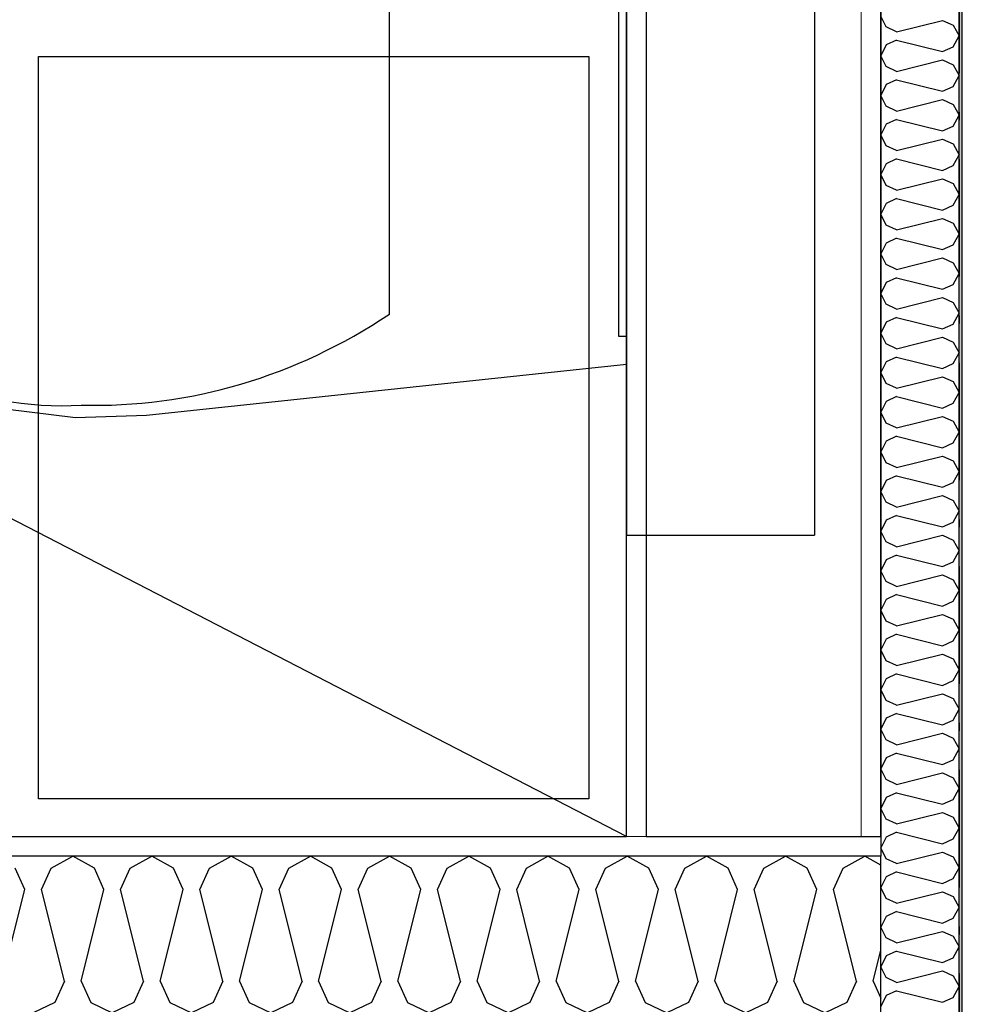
# Model space of a CAD drawing. Header units: millimetres. Extents: x -173281 to 144469, y -85977 to 83288.
# Tile 199 of 256: x -62128 to -61526, y -27012 to -26383. Entities that reach past the tile are written whole.
import ezdxf
from ezdxf.enums import TextEntityAlignment as Align

# ---------------------------------------------------------------- set-up
doc = ezdxf.new("R2010")
doc.units = ezdxf.units.MM
doc.header["$LTSCALE"] = 0.5
doc.header["$MEASUREMENT"] = 0
doc.linetypes.add('Over snittplan', pattern=[260, 150, -50, 10, -50])
doc.linetypes.add('PLINE', pattern=[0])
for name, color, linetype in [('223- Bjelker', 7, 'Continuous'), ('232- Ikke-bærende yttervegger (Skravur)(Nye konstruksjoner)', 7, 'Continuous'), ('232- Ikke-bærende yttervegger(Nye konstruksjoner)', 7, 'Continuous'), ('24-- Innervegger (Skravur)(Nye konstruksjoner)', 7, 'Continuous'), ('24-- Innervegger(Nye konstruksjoner)', 7, 'Continuous'), ('242- Ikke-bærende innervegger (Skravur)(Nye konstruksjoner)', 7, 'Continuous'), ('242- Ikke-bærende innervegger(Nye konstruksjoner)', 7, 'Continuous'), ('256- Faste himlinger og overflatebehandling(Nye konstruksjoner)', 7, 'Continuous'), ('257- Systemhimlinger(Nye konstruksjoner)', 7, 'Continuous'), ('315- Utstyr for sanitærinstallasjoner(Nye konstruksjoner)', 7, 'Continuous'), ('862- M___Nettoareal(Nye konstruksjoner)', 7, 'Continuous'), ('862- M___Nettoareal(Polylinje)(Nye konstruksjoner)', 7, 'Continuous'), ('862- M___Nettoareal(Tekst)(Nye konstruksjoner)', 7, 'Continuous')]:
    doc.layers.add(name, color=color, linetype=linetype)
doc.layers.add('236- Innvendig kledning og overflate(Nye konstruksjoner)', color=7, linetype='Continuous', lineweight=0)
doc.styles.add('GENERATED_STYLE_1', font='arial.ttf')
pattern_1 = [(90, (0, 0), (-86.60254, 0), [0, -50]), (90, (-43.3, 25), (-86.60254, 0), [0, -50])]

# ---------------------------------------------------------------- blocks, each defined once
blk = doc.blocks.new('WC_A-133_29', base_point=(-62580.97, -26482.41))
at = {"layer": '862- M___Nettoareal(Polylinje)(Nye konstruksjoner)', "linetype": 'PLINE', "flags": 128}
blk.add_lwpolyline([(-61740.66, -26904.43), (-61740.66, -25884.43), (-63715.66, -25884.43), (-63715.66, -26904.43)], close=True, dxfattribs=at)
at = {"layer": '862- M___Nettoareal(Tekst)(Nye konstruksjoner)', "char_height": 100, "attachment_point": 1, "rotation": 90, "style": 'GENERATED_STYLE_1'}
for s, insert in [('\\A1;{\\pql;\\pt0,12050;\\fArial|b0|i0|c0|p0;\\W1.000000;2\xa0300\\fArial|b0|i0|c0|p0;\\W1.000000;\\A1{\\H.66x;\\S^  ;}\\fArial|b0|i0|c0|p0;\\W1.000000; mm\\fArial|b0|i0|c0|p0;\\W1.000000;\\A1{\\H.66x;\\S^  ;}}', (-62361.69, -26699.68)), ('\\A1;{\\pql;\\pt0,12050;\\fArial|b0|i0|c0|p0;\\W1.000000;2,0\\fArial|b0|i0|c0|p0;\\W1.000000;\\A1{\\H.66x;\\S^  ;}\\fArial|b0|i0|c0|p0;\\W1.000000; m\\fArial|b0|i0|c0|p0;\\W1.000000;\\A1{\\H.66x;\\S2^  ;}}', (-62517.4, -26874.92))]:
    blk.add_mtext(s, dxfattribs=dict(at, insert=insert))
at = {"layer": '862- M___Nettoareal(Tekst)(Nye konstruksjoner)', "style": 'GENERATED_STYLE_1'}
for tag, height, p in [('DUMMY_862', 150, (-62777.4, -26532.2)), ('ROOM_NAME', 150, (-62777.4, -26909.21)), ('DUMMY_861', 100, (-62934.55, -26508.96)), ('ceilingHeightCode', 100, (-62384.55, -26897.78)), ('ROOM_NUMBER', 100, (-62934.55, -26897.78)), ('DUMMY_863', 100, (-62541.69, -26874.92))]:
    blk.add_attdef(tag, text='', height=height, rotation=90, dxfattribs=at).set_placement(p, align=Align.TOP_LEFT)
blk = doc.blocks.new('*X830')
at = {"layer": '232- Ikke-bærende yttervegger (Skravur)(Nye konstruksjoner)', "linetype": 'PLINE'}
for p, q in [((-61574.89, -26387.5), (-61578.16, -26380.59)), ((-61568.12, -26390.58), (-61574.89, -26387.5)), ((-61568.12, -26390.58), (-61538.79, -26383.25)), ((-61538.79, -26383.25), (-61532.01, -26386.33)), ((-61532.01, -26386.33), (-61528.16, -26393.24)), ((-61532.01, -26400.14), (-61528.16, -26393.24)), ((-61574.89, -26398.98), (-61578.16, -26405.88)), ((-61568.12, -26395.89), (-61574.89, -26398.98)), ((-61568.12, -26395.89), (-61538.79, -26403.23)), ((-61538.79, -26403.23), (-61532.01, -26400.14)), ((-61574.89, -26412.79), (-61578.16, -26405.88)), ((-61568.12, -26415.87), (-61574.89, -26412.79)), ((-61568.12, -26415.87), (-61538.79, -26408.54)), ((-61538.79, -26408.54), (-61532.01, -26411.62)), ((-61532.01, -26411.62), (-61528.16, -26418.53)), ((-61532.01, -26425.44), (-61528.16, -26418.53)), ((-61574.89, -26424.27), (-61578.16, -26431.18)), ((-61568.12, -26421.19), (-61574.89, -26424.27)), ((-61568.12, -26421.19), (-61538.79, -26428.52)), ((-61538.79, -26428.52), (-61532.01, -26425.44)), ((-61574.89, -26438.08), (-61578.16, -26431.18)), ((-61568.12, -26441.17), (-61574.89, -26438.08)), ((-61568.12, -26441.17), (-61538.79, -26433.83)), ((-61538.79, -26433.83), (-61532.01, -26436.92)), ((-61532.01, -26436.92), (-61528.16, -26443.82)), ((-61532.01, -26450.73), (-61528.16, -26443.82)), ((-61574.89, -26449.56), (-61578.16, -26456.47)), ((-61568.12, -26446.48), (-61574.89, -26449.56)), ((-61568.12, -26446.48), (-61538.79, -26453.81)), ((-61538.79, -26453.81), (-61532.01, -26450.73)), ((-61574.89, -26463.38), (-61578.16, -26456.47)), ((-61568.12, -26466.46), (-61574.89, -26463.38)), ((-61568.12, -26466.46), (-61538.79, -26459.13)), ((-61538.79, -26459.13), (-61532.01, -26462.21)), ((-61532.01, -26462.21), (-61528.16, -26469.12)), ((-61532.01, -26476.02), (-61528.16, -26469.12)), ((-61574.89, -26474.86), (-61578.16, -26481.76)), ((-61568.12, -26471.77), (-61574.89, -26474.86)), ((-61568.12, -26471.77), (-61538.79, -26479.11)), ((-61538.79, -26479.11), (-61532.01, -26476.02)), ((-61574.89, -26488.67), (-61578.16, -26481.76)), ((-61568.12, -26491.75), (-61574.89, -26488.67)), ((-61568.12, -26491.75), (-61538.79, -26484.42)), ((-61538.79, -26484.42), (-61532.01, -26487.5)), ((-61532.01, -26487.5), (-61528.16, -26494.41)), ((-61532.01, -26501.32), (-61528.16, -26494.41)), ((-61574.89, -26500.15), (-61578.16, -26507.06)), ((-61568.12, -26497.07), (-61574.89, -26500.15)), ((-61568.12, -26497.07), (-61538.79, -26504.4)), ((-61538.79, -26504.4), (-61532.01, -26501.32)), ((-61574.89, -26513.96), (-61578.16, -26507.06)), ((-61568.12, -26517.05), (-61574.89, -26513.96)), ((-61568.12, -26517.05), (-61538.79, -26509.71)), ((-61538.79, -26509.71), (-61532.01, -26512.8)), ((-61532.01, -26512.8), (-61528.16, -26519.7)), ((-61532.01, -26526.61), (-61528.16, -26519.7)), ((-61574.89, -26525.44), (-61578.16, -26532.35)), ((-61568.12, -26522.36), (-61574.89, -26525.44)), ((-61568.12, -26522.36), (-61538.79, -26529.69)), ((-61538.79, -26529.69), (-61532.01, -26526.61)), ((-61574.89, -26539.26), (-61578.16, -26532.35)), ((-61568.12, -26542.34), (-61574.89, -26539.26)), ((-61568.12, -26542.34), (-61538.79, -26535.01)), ((-61538.79, -26535.01), (-61532.01, -26538.09)), ((-61532.01, -26538.09), (-61528.16, -26545)), ((-61532.01, -26551.9), (-61528.16, -26545)), ((-61574.89, -26550.73), (-61578.16, -26557.64)), ((-61568.12, -26547.65), (-61574.89, -26550.73)), ((-61568.12, -26547.65), (-61538.79, -26554.98)), ((-61538.79, -26554.98), (-61532.01, -26551.9)), ((-61574.89, -26564.55), (-61578.16, -26557.64)), ((-61568.12, -26567.63), (-61574.89, -26564.55)), ((-61568.12, -26567.63), (-61538.79, -26560.3)), ((-61538.79, -26560.3), (-61532.01, -26563.38)), ((-61532.01, -26563.38), (-61528.16, -26570.29)), ((-61532.01, -26577.2), (-61528.16, -26570.29)), ((-61574.89, -26576.03), (-61578.16, -26582.93)), ((-61568.12, -26572.95), (-61574.89, -26576.03)), ((-61568.12, -26572.95), (-61538.79, -26580.28)), ((-61538.79, -26580.28), (-61532.01, -26577.2)), ((-61574.89, -26589.84), (-61578.16, -26582.93)), ((-61568.12, -26592.92), (-61538.79, -26585.59)), ((-61538.79, -26585.59), (-61532.01, -26588.67)), ((-61532.01, -26588.67), (-61528.16, -26595.58)), ((-61568.12, -26592.92), (-61574.89, -26589.84)), ((-61532.01, -26602.49), (-61528.16, -26595.58)), ((-61574.89, -26601.32), (-61578.16, -26608.23)), ((-61568.12, -26598.24), (-61574.89, -26601.32)), ((-61568.12, -26598.24), (-61538.79, -26605.57)), ((-61574.89, -26615.13), (-61578.16, -26608.23)), ((-61538.79, -26605.57), (-61532.01, -26602.49)), ((-61568.12, -26618.22), (-61538.79, -26610.88)), ((-61538.79, -26610.88), (-61532.01, -26613.97)), ((-61532.01, -26613.97), (-61528.16, -26620.87)), ((-61568.12, -26618.22), (-61574.89, -26615.13)), ((-61532.01, -26627.78), (-61528.16, -26620.87)), ((-61574.89, -26626.61), (-61578.16, -26633.52)), ((-61568.12, -26623.53), (-61574.89, -26626.61)), ((-61568.12, -26623.53), (-61538.79, -26630.86)), ((-61574.89, -26640.43), (-61578.16, -26633.52)), ((-61538.79, -26630.86), (-61532.01, -26627.78)), ((-61568.12, -26643.51), (-61538.79, -26636.18)), ((-61538.79, -26636.18), (-61532.01, -26639.26)), ((-61532.01, -26639.26), (-61528.16, -26646.17)), ((-61568.12, -26643.51), (-61574.89, -26640.43)), ((-61532.01, -26653.07), (-61528.16, -26646.17)), ((-61574.89, -26651.91), (-61578.16, -26658.81)), ((-61568.12, -26648.82), (-61574.89, -26651.91)), ((-61568.12, -26648.82), (-61538.79, -26656.16)), ((-61574.89, -26665.72), (-61578.16, -26658.81)), ((-61538.79, -26656.16), (-61532.01, -26653.07)), ((-61568.12, -26668.8), (-61538.79, -26661.47)), ((-61538.79, -26661.47), (-61532.01, -26664.55)), ((-61532.01, -26664.55), (-61528.16, -26671.46)), ((-61568.12, -26668.8), (-61574.89, -26665.72)), ((-61532.01, -26678.37), (-61528.16, -26671.46)), ((-61574.89, -26677.2), (-61578.16, -26684.11)), ((-61568.12, -26674.12), (-61574.89, -26677.2)), ((-61568.12, -26674.12), (-61538.79, -26681.45)), ((-61574.89, -26691.01), (-61578.16, -26684.11)), ((-61538.79, -26681.45), (-61532.01, -26678.37)), ((-61568.12, -26694.1), (-61538.79, -26686.76)), ((-61538.79, -26686.76), (-61532.01, -26689.85)), ((-61532.01, -26689.85), (-61528.16, -26696.75)), ((-61568.12, -26694.1), (-61574.89, -26691.01)), ((-61574.89, -26702.49), (-61578.16, -26709.4)), ((-61568.12, -26699.41), (-61574.89, -26702.49)), ((-61568.12, -26699.41), (-61538.79, -26706.74)), ((-61532.01, -26703.66), (-61528.16, -26696.75)), ((-61538.79, -26706.74), (-61532.01, -26703.66)), ((-61574.89, -26716.31), (-61578.16, -26709.4)), ((-61568.12, -26719.39), (-61538.79, -26712.06)), ((-61538.79, -26712.06), (-61532.01, -26715.14)), ((-61532.01, -26715.14), (-61528.16, -26722.05)), ((-61568.12, -26719.39), (-61574.89, -26716.31)), ((-61574.89, -26727.79), (-61578.16, -26734.69)), ((-61568.12, -26724.7), (-61574.89, -26727.79)), ((-61568.12, -26724.7), (-61538.79, -26732.04)), ((-61532.01, -26728.95), (-61528.16, -26722.05)), ((-61538.79, -26732.04), (-61532.01, -26728.95)), ((-61574.89, -26741.6), (-61578.16, -26734.69)), ((-61568.12, -26744.68), (-61538.79, -26737.35)), ((-61538.79, -26737.35), (-61532.01, -26740.43)), ((-61532.01, -26740.43), (-61528.16, -26747.34)), ((-61568.12, -26744.68), (-61574.89, -26741.6)), ((-61574.89, -26753.08), (-61578.16, -26759.99)), ((-61568.12, -26750), (-61574.89, -26753.08)), ((-61568.12, -26750), (-61538.79, -26757.33)), ((-61532.01, -26754.25), (-61528.16, -26747.34)), ((-61538.79, -26757.33), (-61532.01, -26754.25)), ((-61574.89, -26766.89), (-61578.16, -26759.99)), ((-61568.12, -26769.98), (-61538.79, -26762.64)), ((-61538.79, -26762.64), (-61532.01, -26765.72)), ((-61532.01, -26765.72), (-61528.16, -26772.63)), ((-61568.12, -26769.98), (-61574.89, -26766.89)), ((-61574.89, -26778.37), (-61578.16, -26785.28)), ((-61568.12, -26775.29), (-61574.89, -26778.37)), ((-61568.12, -26775.29), (-61538.79, -26782.62)), ((-61532.01, -26779.54), (-61528.16, -26772.63)), ((-61538.79, -26782.62), (-61532.01, -26779.54)), ((-61574.89, -26792.19), (-61578.16, -26785.28)), ((-61568.12, -26795.27), (-61538.79, -26787.94)), ((-61538.79, -26787.94), (-61532.01, -26791.02)), ((-61568.12, -26795.27), (-61574.89, -26792.19)), ((-61532.01, -26791.02), (-61528.16, -26797.93)), ((-61568.12, -26800.58), (-61574.89, -26803.66)), ((-61568.12, -26800.58), (-61538.79, -26807.91)), ((-61532.01, -26804.83), (-61528.16, -26797.93)), ((-61574.89, -26803.66), (-61578.16, -26810.57)), ((-61538.79, -26807.91), (-61532.01, -26804.83)), ((-61574.89, -26817.48), (-61578.16, -26810.57)), ((-61568.12, -26820.56), (-61538.79, -26813.23)), ((-61538.79, -26813.23), (-61532.01, -26816.31)), ((-61568.12, -26820.56), (-61574.89, -26817.48)), ((-61532.01, -26816.31), (-61528.16, -26823.22)), ((-61568.12, -26825.88), (-61574.89, -26828.96)), ((-61568.12, -26825.88), (-61538.79, -26833.21)), ((-61532.01, -26830.13), (-61528.16, -26823.22)), ((-61574.89, -26828.96), (-61578.16, -26835.86)), ((-61538.79, -26833.21), (-61532.01, -26830.13)), ((-61574.89, -26842.77), (-61578.16, -26835.86)), ((-61568.12, -26845.85), (-61538.79, -26838.52)), ((-61538.79, -26838.52), (-61532.01, -26841.6)), ((-61568.12, -26845.85), (-61574.89, -26842.77)), ((-61532.01, -26841.6), (-61528.16, -26848.51)), ((-61568.12, -26851.17), (-61574.89, -26854.25)), ((-61568.12, -26851.17), (-61538.79, -26858.5)), ((-61532.01, -26855.42), (-61528.16, -26848.51)), ((-61574.89, -26854.25), (-61578.16, -26861.16)), ((-61538.79, -26858.5), (-61532.01, -26855.42)), ((-61574.89, -26868.06), (-61578.16, -26861.16)), ((-61568.12, -26871.15), (-61538.79, -26863.81)), ((-61538.79, -26863.81), (-61532.01, -26866.9)), ((-61568.12, -26871.15), (-61574.89, -26868.06)), ((-61532.01, -26866.9), (-61528.16, -26873.8)), ((-61568.12, -26876.46), (-61574.89, -26879.54)), ((-61568.12, -26876.46), (-61538.79, -26883.79)), ((-61532.01, -26880.71), (-61528.16, -26873.8)), ((-61574.89, -26879.54), (-61578.16, -26886.45)), ((-61538.79, -26883.79), (-61532.01, -26880.71)), ((-61574.89, -26893.36), (-61578.16, -26886.45)), ((-61568.12, -26896.44), (-61538.79, -26889.11)), ((-61538.79, -26889.11), (-61532.01, -26892.19)), ((-61568.12, -26896.44), (-61574.89, -26893.36)), ((-61532.01, -26892.19), (-61528.16, -26899.1)), ((-61568.12, -26901.75), (-61574.89, -26904.84)), ((-61568.12, -26901.75), (-61538.79, -26909.09)), ((-61532.01, -26906), (-61528.16, -26899.1)), ((-61574.89, -26904.84), (-61578.16, -26911.74)), ((-61538.79, -26909.09), (-61532.01, -26906)), ((-61574.89, -26918.65), (-61578.16, -26911.74)), ((-61568.12, -26921.73), (-61538.79, -26914.4)), ((-61538.79, -26914.4), (-61532.01, -26917.48)), ((-61568.12, -26921.73), (-61574.89, -26918.65)), ((-61532.01, -26917.48), (-61528.16, -26924.39)), ((-61568.12, -26927.05), (-61574.89, -26930.13)), ((-61568.12, -26927.05), (-61538.79, -26934.38)), ((-61532.01, -26931.3), (-61528.16, -26924.39)), ((-61574.89, -26930.13), (-61578.16, -26937.04)), ((-61538.79, -26934.38), (-61532.01, -26931.3)), ((-61574.89, -26943.94), (-61578.16, -26937.04)), ((-61568.12, -26947.03), (-61538.79, -26939.69)), ((-61538.79, -26939.69), (-61532.01, -26942.78)), ((-61568.12, -26947.03), (-61574.89, -26943.94)), ((-61532.01, -26942.78), (-61528.16, -26949.68)), ((-61568.12, -26952.34), (-61574.89, -26955.42)), ((-61568.12, -26952.34), (-61538.79, -26959.67)), ((-61532.01, -26956.59), (-61528.16, -26949.68)), ((-61574.89, -26955.42), (-61578.16, -26962.33)), ((-61538.79, -26959.67), (-61532.01, -26956.59)), ((-61574.89, -26969.24), (-61578.16, -26962.33)), ((-61568.12, -26972.32), (-61538.79, -26964.99)), ((-61538.79, -26964.99), (-61532.01, -26968.07)), ((-61568.12, -26972.32), (-61574.89, -26969.24)), ((-61532.01, -26968.07), (-61528.16, -26974.98)), ((-61568.12, -26977.63), (-61574.89, -26980.72)), ((-61568.12, -26977.63), (-61538.79, -26984.97)), ((-61532.01, -26981.88), (-61528.16, -26974.98)), ((-61574.89, -26980.72), (-61578.16, -26987.62)), ((-61538.79, -26984.97), (-61532.01, -26981.88)), ((-61574.89, -26994.53), (-61578.16, -26987.62)), ((-61568.12, -26997.61), (-61538.79, -26990.28)), ((-61538.79, -26990.28), (-61532.01, -26993.36)), ((-61568.12, -26997.61), (-61574.89, -26994.53)), ((-61532.01, -26993.36), (-61528.16, -27000.27)), ((-61568.12, -27002.93), (-61574.89, -27006.01)), ((-61568.12, -27002.93), (-61538.79, -27010.26)), ((-61532.01, -27007.18), (-61528.16, -27000.27)), ((-61574.89, -27006.01), (-61578.16, -27012.92)), ((-61538.79, -27010.26), (-61532.01, -27007.18))]:
    blk.add_line(p, q, dxfattribs=at)
blk = doc.blocks.new('*X885')
at = {"layer": '242- Ikke-bærende innervegger (Skravur)(Nye konstruksjoner)', "linetype": 'PLINE'}
for p, q in [((-61590.66, -26918.17), (-61588.44, -26916.93)), ((-61578.16, -26922.66), (-61588.44, -26916.93)), ((-61583.12, -26996.84), (-61578.16, -26977)), ((-61583.12, -26996.84), (-61578.16, -27007.75))]:
    blk.add_line(p, q, dxfattribs=at)
blk = doc.blocks.new('*X886')
at = {"layer": '242- Ikke-bærende innervegger (Skravur)(Nye konstruksjoner)', "linetype": 'PLINE'}
for p, q in [((-62108.11, -26924.64), (-62094.3, -26916.93)), ((-62080.48, -26924.64), (-62094.3, -26916.93)), ((-62057.52, -26924.64), (-62043.71, -26916.93)), ((-62029.9, -26924.64), (-62043.71, -26916.93)), ((-62006.94, -26924.64), (-61993.12, -26916.93)), ((-61979.31, -26924.64), (-61993.12, -26916.93)), ((-61956.35, -26924.64), (-61942.54, -26916.93)), ((-61928.72, -26924.64), (-61942.54, -26916.93)), ((-61905.77, -26924.64), (-61891.95, -26916.93)), ((-61878.14, -26924.64), (-61891.95, -26916.93)), ((-61855.18, -26924.64), (-61841.37, -26916.93)), ((-61827.55, -26924.64), (-61841.37, -26916.93)), ((-61804.59, -26924.64), (-61790.78, -26916.93)), ((-61776.97, -26924.64), (-61790.78, -26916.93)), ((-61754.01, -26924.64), (-61740.19, -26916.93)), ((-61726.38, -26924.64), (-61740.19, -26916.93)), ((-61703.42, -26924.64), (-61689.61, -26916.93)), ((-61675.79, -26924.64), (-61689.61, -26916.93)), ((-61652.84, -26924.64), (-61639.02, -26916.93)), ((-61625.21, -26924.64), (-61639.02, -26916.93)), ((-61602.25, -26924.64), (-61590.66, -26918.17)), ((-62124.9, -26938.18), (-62131.07, -26924.64)), ((-62114.27, -26938.18), (-62108.11, -26924.64)), ((-62074.32, -26938.18), (-62080.48, -26924.64)), ((-62063.69, -26938.18), (-62057.52, -26924.64)), ((-62023.73, -26938.18), (-62029.9, -26924.64)), ((-62013.1, -26938.18), (-62006.94, -26924.64)), ((-61973.14, -26938.18), (-61979.31, -26924.64)), ((-61962.52, -26938.18), (-61956.35, -26924.64)), ((-61922.56, -26938.18), (-61928.72, -26924.64)), ((-61911.93, -26938.18), (-61905.77, -26924.64)), ((-61871.97, -26938.18), (-61878.14, -26924.64)), ((-61861.34, -26938.18), (-61855.18, -26924.64)), ((-61821.39, -26938.18), (-61827.55, -26924.64)), ((-61810.76, -26938.18), (-61804.59, -26924.64)), ((-61770.8, -26938.18), (-61776.97, -26924.64)), ((-61760.17, -26938.18), (-61754.01, -26924.64)), ((-61720.21, -26938.18), (-61726.38, -26924.64)), ((-61709.59, -26938.18), (-61703.42, -26924.64)), ((-61669.63, -26938.18), (-61675.79, -26924.64)), ((-61659, -26938.18), (-61652.84, -26924.64)), ((-61619.04, -26938.18), (-61625.21, -26924.64)), ((-61608.41, -26938.18), (-61602.25, -26924.64)), ((-62139.57, -26996.84), (-62124.9, -26938.18)), ((-62099.61, -26996.84), (-62114.27, -26938.18)), ((-62088.98, -26996.84), (-62074.32, -26938.18)), ((-62049.02, -26996.84), (-62063.69, -26938.18)), ((-62038.4, -26996.84), (-62023.73, -26938.18)), ((-61998.44, -26996.84), (-62013.1, -26938.18)), ((-61987.81, -26996.84), (-61973.14, -26938.18)), ((-61947.85, -26996.84), (-61962.52, -26938.18)), ((-61937.22, -26996.84), (-61922.56, -26938.18)), ((-61897.27, -26996.84), (-61911.93, -26938.18)), ((-61886.64, -26996.84), (-61871.97, -26938.18)), ((-61846.68, -26996.84), (-61861.34, -26938.18)), ((-61836.05, -26996.84), (-61821.39, -26938.18)), ((-61796.09, -26996.84), (-61810.76, -26938.18)), ((-61785.47, -26996.84), (-61770.8, -26938.18)), ((-61745.51, -26996.84), (-61760.17, -26938.18)), ((-61734.88, -26996.84), (-61720.21, -26938.18)), ((-61694.92, -26996.84), (-61709.59, -26938.18)), ((-61684.29, -26996.84), (-61669.63, -26938.18)), ((-61644.34, -26996.84), (-61659, -26938.18)), ((-61633.71, -26996.84), (-61619.04, -26938.18)), ((-61593.75, -26996.84), (-61608.41, -26938.18)), ((-62099.61, -26996.84), (-62105.77, -27010.39)), ((-62088.98, -26996.84), (-62082.82, -27010.39)), ((-62049.02, -26996.84), (-62055.19, -27010.39)), ((-62038.4, -26996.84), (-62032.23, -27010.39)), ((-61998.44, -26996.84), (-62004.6, -27010.39)), ((-61987.81, -26996.84), (-61981.65, -27010.39)), ((-61947.85, -26996.84), (-61954.02, -27010.39)), ((-61937.22, -26996.84), (-61931.06, -27010.39)), ((-61897.27, -26996.84), (-61903.43, -27010.39)), ((-61886.64, -26996.84), (-61880.47, -27010.39)), ((-61846.68, -26996.84), (-61852.84, -27010.39)), ((-61836.05, -26996.84), (-61829.89, -27010.39)), ((-61796.09, -26996.84), (-61802.26, -27010.39)), ((-61785.47, -26996.84), (-61779.3, -27010.39)), ((-61745.51, -26996.84), (-61751.67, -27010.39)), ((-61734.88, -26996.84), (-61728.72, -27010.39)), ((-61694.92, -26996.84), (-61701.09, -27010.39)), ((-61684.29, -26996.84), (-61678.13, -27010.39)), ((-61644.34, -26996.84), (-61650.5, -27010.39)), ((-61633.71, -26996.84), (-61627.54, -27010.39)), ((-61593.75, -26996.84), (-61599.91, -27010.39)), ((-62105.77, -27010.39), (-62119.59, -27016.93)), ((-62082.82, -27010.39), (-62069, -27016.93)), ((-62055.19, -27010.39), (-62069, -27016.93)), ((-62032.23, -27010.39), (-62018.42, -27016.93)), ((-62004.6, -27010.39), (-62018.42, -27016.93)), ((-61981.65, -27010.39), (-61967.83, -27016.93)), ((-61954.02, -27010.39), (-61967.83, -27016.93)), ((-61931.06, -27010.39), (-61917.24, -27016.93)), ((-61903.43, -27010.39), (-61917.24, -27016.93)), ((-61880.47, -27010.39), (-61866.66, -27016.93)), ((-61852.84, -27010.39), (-61866.66, -27016.93)), ((-61829.89, -27010.39), (-61816.07, -27016.93)), ((-61802.26, -27010.39), (-61816.07, -27016.93)), ((-61779.3, -27010.39), (-61765.49, -27016.93)), ((-61751.67, -27010.39), (-61765.49, -27016.93)), ((-61728.72, -27010.39), (-61714.9, -27016.93)), ((-61701.09, -27010.39), (-61714.9, -27016.93)), ((-61678.13, -27010.39), (-61664.31, -27016.93)), ((-61650.5, -27010.39), (-61664.31, -27016.93)), ((-61627.54, -27010.39), (-61613.73, -27016.93)), ((-61599.91, -27010.39), (-61613.73, -27016.93))]:
    blk.add_line(p, q, dxfattribs=at)
blk = doc.blocks.new('WC[336]', base_point=(-61740.66, -26461.93))
at = {"layer": '315- Utstyr for sanitærinstallasjoner(Nye konstruksjoner)', "linetype": 'PLINE'}
for p, q in [((-61740.66, -26211.93), (-61740.66, -26711.93)), ((-61740.66, -26211.93), (-61620.66, -26211.93)), ((-61620.66, -26211.93), (-61620.66, -26711.93)), ((-61892.07, -26461.93), (-61892.07, -26352.99)), ((-61892.07, -26570.87), (-61892.07, -26461.93)), ((-61740.66, -26711.93), (-61620.66, -26711.93))]:
    blk.add_line(p, q, dxfattribs=at)
at = {"layer": '315- Utstyr for sanitærinstallasjoner(Nye konstruksjoner)', "linetype": 'PLINE', "flags": 128}
for points in [[(-62137.41, -26292.5), (-62180.94, -26304.91), (-62222.01, -26323.93), (-62254.55, -26349.53), (-62279.51, -26382.57), (-62295.22, -26420.88), (-62300.66, -26461.93), (-62295.22, -26502.98), (-62279.51, -26541.28), (-62254.55, -26574.33), (-62222.01, -26599.93), (-62180.94, -26618.95), (-62137.41, -26631.35), (-62092.48, -26636.84), (-62047.24, -26635.28), (-61740.66, -26602.9), (-61740.66, -26320.95), (-62047.24, -26288.58), (-62092.48, -26287.02)], [(-61740.66, -26584.93), (-61740.66, -26338.93), (-61745.66, -26338.93), (-61745.66, -26584.93)]]:
    blk.add_lwpolyline(points, close=True, dxfattribs=at)
at = {"layer": '315- Utstyr for sanitærinstallasjoner(Nye konstruksjoner)', "linetype": 'PLINE'}
for centre, major_axis, start_param, end_param in [((-62101.43, -26551.39), (0, 256.9), 6.227454, 7.128043), ((-62080.1, -26720.02), (0, 425.25), 5.753781, 6.306801), ((-62171.82, -26462.74), (0, 138.52), 0.938292, 1.564936), ((-62171.82, -26461.12), (0, 138.52), 1.576657, 2.203301), ((-62101.43, -26372.47), (0, 256.9), 2.296732, 3.19732), ((-62080.1, -26203.83), (0, 425.25), 3.117975, 3.670995)]:
    blk.add_ellipse(centre, major_axis=major_axis, ratio=0.875546, start_param=start_param, end_param=end_param, dxfattribs=at)

msp = doc.modelspace()

# ---------------------------------------------------------------- hatches: boundary and pattern name
at = {"layer": '232- Ikke-bærende yttervegger (Skravur)(Nye konstruksjoner)', "linetype": 'Continuous'}
h = msp.add_hatch(dxfattribs=at)
h.set_pattern_fill('Gips', color=256, style=0, pattern_type=2)
h.set_pattern_definition(pattern_1)
h.paths.add_polyline_path([(-61590.66, -25884.43), (-61590.66, -26904.43), (-61578.16, -26904.43), (-61578.16, -25884.43)])
msp.add_hatch(color=256, dxfattribs=at).paths.add_polyline_path([(-61528.16, -28121.93), (-61526.16, -28121.93), (-61526.16, -25911.93), (-61528.16, -25911.93)])
h = msp.add_hatch(dxfattribs=at)
h.set_pattern_fill('Gips', color=256, style=0, pattern_type=2)
h.set_pattern_definition(pattern_1)
h.paths.add_polyline_path([(-61590.66, -26904.43), (-61590.66, -26916.93), (-61578.16, -26916.93), (-61578.16, -26904.43)])
at = {"layer": '24-- Innervegger (Skravur)(Nye konstruksjoner)', "linetype": 'Continuous'}
h = msp.add_hatch(dxfattribs=at)
h.set_pattern_fill('Gips', color=256, style=0, pattern_type=2)
h.set_pattern_definition([(270, (0, 0), (86.60254, 0), [0, -50]), (270, (43.3, -25), (86.60254, 0), [0, -50])])
h.paths.add_polyline_path([(-61740.66, -25884.43), (-61740.66, -26904.43), (-61728.16, -26904.43), (-61728.16, -25884.43)])
at = {"layer": '242- Ikke-bærende innervegger (Skravur)(Nye konstruksjoner)', "linetype": 'Continuous'}
h = msp.add_hatch(dxfattribs=at)
h.set_pattern_fill('Gips', color=256, style=0, pattern_type=2)
h.set_pattern_definition([(180, (0, 0), (0, 86.60254), [0, -50]), (180, (-25, -43.3), (0, 86.60254), [0, -50])])
h.paths.add_polyline_path([(-63715.66, -26916.93), (-61590.66, -26916.93), (-61590.66, -26904.43), (-63715.66, -26904.43)])

# ---------------------------------------------------------------- linework, layer by layer
at = {"layer": '223- Bjelker', "linetype": 'Over snittplan'}
msp.add_line((-61528.16, -35416.93), (-61528.16, -25816.93), dxfattribs=at)
at = {"layer": '232- Ikke-bærende yttervegger(Nye konstruksjoner)', "linetype": 'PLINE'}
for p, q in [((-61578.16, -25884.43), (-61578.16, -26916.93)), ((-61528.16, -28121.93), (-61528.16, -25911.93)), ((-61526.16, -28121.93), (-61526.16, -25911.93)), ((-61578.16, -26916.93), (-61590.66, -26916.93)), ((-61578.16, -26916.93), (-61590.66, -26916.93)), ((-61578.16, -27016.93), (-61578.16, -26916.93)), ((-61578.16, -27016.93), (-61578.16, -26916.93))]:
    msp.add_line(p, q, dxfattribs=at)
at = {"layer": '236- Innvendig kledning og overflate(Nye konstruksjoner)', "linetype": 'PLINE', "flags": 128}
for points in [[(-61740.66, -25884.43), (-61740.66, -26904.43)], [(-61590.66, -25884.43), (-61590.66, -26904.43)], [(-61590.66, -26904.43), (-63715.66, -26904.43)], [(-61740.66, -26904.43), (-61728.16, -26904.43)]]:
    msp.add_lwpolyline(points, dxfattribs=at)
at = {"layer": '24-- Innervegger(Nye konstruksjoner)', "linetype": 'PLINE'}
msp.add_line((-61728.16, -25884.43), (-61728.16, -26904.43), dxfattribs=at)
at = {"layer": '24-- Innervegger(Nye konstruksjoner)', "linetype": 'PLINE', "flags": 128}
for points in [[(-61578.16, -26904.43), (-61578.16, -25884.43)], [(-61728.16, -26904.43), (-61578.16, -26904.43)]]:
    msp.add_lwpolyline(points, dxfattribs=at)
at = {"layer": '242- Ikke-bærende innervegger(Nye konstruksjoner)', "linetype": 'PLINE'}
msp.add_line((-61590.66, -26916.93), (-63728.16, -26916.93), dxfattribs=at)
at = {"layer": '256- Faste himlinger og overflatebehandling(Nye konstruksjoner)', "linetype": 'Over snittplan', "flags": 128}
msp.add_lwpolyline([(-61528.16, -25821.93), (-61528.16, -29461.93)], dxfattribs=at)
at = {"layer": '257- Systemhimlinger(Nye konstruksjoner)', "linetype": 'PLINE'}
msp.add_line((-61740.66, -26904.43), (-63715.66, -25884.43), dxfattribs=at)
at = {"layer": '257- Systemhimlinger(Nye konstruksjoner)', "linetype": 'PLINE', "flags": 128}
for points in [[(-62116.16, -26406.43), (-61764.66, -26406.43)], [(-62116.16, -26880.43), (-62116.16, -26406.43)], [(-61764.66, -26406.43), (-61764.66, -26880.43)], [(-61764.66, -26880.43), (-62116.16, -26880.43)]]:
    msp.add_lwpolyline(points, dxfattribs=at)

# ---------------------------------------------------------------- block references
at = {"layer": '232- Ikke-bærende yttervegger(Nye konstruksjoner)'}
msp.add_blockref('*X830', (0, 0), dxfattribs=at)
at = {"layer": '242- Ikke-bærende innervegger(Nye konstruksjoner)'}
for name in ['*X886', '*X885']:
    msp.add_blockref(name, (0, 0), dxfattribs=at)
at = {"layer": '315- Utstyr for sanitærinstallasjoner(Nye konstruksjoner)', "linetype": 'PLINE'}
msp.add_blockref('WC[336]', (-61740.66, -26461.93), dxfattribs=at)
at = {"layer": '862- M___Nettoareal(Nye konstruksjoner)', "linetype": 'Continuous'}
msp.add_blockref('WC_A-133_29', (-62580.97, -26482.41), dxfattribs=at)

# ---------------------------------------------------------------- texts
at = {"layer": '257- Systemhimlinger(Nye konstruksjoner)', "linetype": 'Continuous', "insert": (-63151.79, -25986.72), "char_height": 125, "attachment_point": 1, "rotation": 332.68565, "style": 'GENERATED_STYLE_1'}
msp.add_mtext('\\A1;{\\pql;\\fArial|b0|i0|c0|p0;\\W1.000000;Systemhimling}', dxfattribs=at)

doc.saveas('drawing.dxf')
